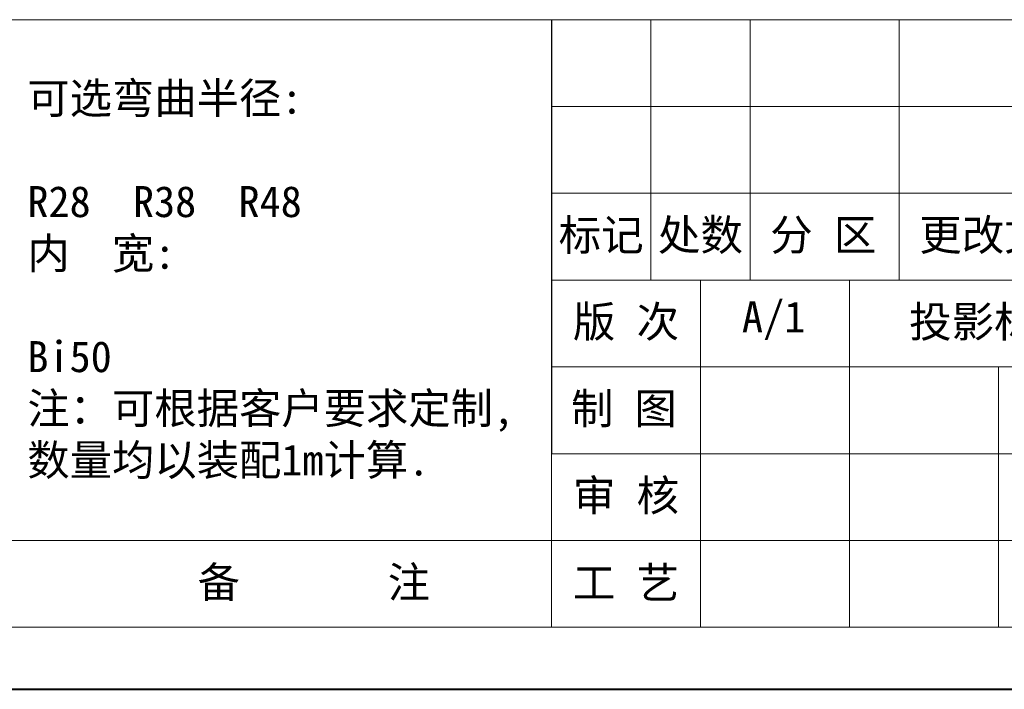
# Model space of a CAD drawing. Header units: millimetres. Extents: x 3455 to 3957, y 2 to 354.
# Tile 3 of 33: x 3683 to 3777, y 2 to 66. Entities that reach past the tile are written whole.
import ezdxf

# ---------------------------------------------------------------- set-up
doc = ezdxf.new("R2010")
doc.units = ezdxf.units.MM
doc.layers.add('标注线', color=7, linetype='Continuous', lineweight=15)
doc.styles.add('样式 6', font='仿宋_GB2312.ttf')

msp = doc.modelspace()

# ---------------------------------------------------------------- linework, layer by layer
at = {"color": 7, "lineweight": 13}
for p, q in [((3681.193, 66.382), (3946.498, 66.382)), ((3733.321, 8.351), (3733.321, 66.382)), ((3484.615, 8.351), (3733.321, 8.351)), ((3733.321, 8.351), (3946.498, 8.351))]:
    msp.add_line(p, q, dxfattribs=at)
at = {"color": 7}
msp.add_line((3733.321, 66.382), (3733.321, 24.931), dxfattribs=at)
at = {"color": 7, "lineweight": 15}
for p, q in [((3742.796, 66.382), (3742.796, 41.512)), ((3752.27, 66.382), (3752.27, 41.512)), ((3766.482, 66.382), (3766.482, 41.512)), ((3733.321, 58.092), (3818.592, 58.092)), ((3733.321, 49.802), (3818.592, 49.802)), ((3733.321, 41.512), (3818.592, 41.512)), ((3747.533, 41.512), (3747.533, 8.351)), ((3761.745, 41.512), (3761.745, 8.351)), ((3733.321, 33.221), (3874.254, 33.221)), ((3775.956, 33.221), (3775.956, 8.351)), ((3733.321, 24.931), (3818.592, 24.931)), ((3484.615, 16.641), (3733.321, 16.641)), ((3733.321, 16.641), (3818.592, 16.641))]:
    msp.add_line(p, q, dxfattribs=at)
at = {"color": 7, "lineweight": 40}
msp.add_line((3455.007, 2.429), (3952.419, 2.429), dxfattribs=at)

# ---------------------------------------------------------------- texts
at = {"layer": '标注线', "color": 7, "lineweight": 18, "style": '样式 6'}
for s, insert, char_height, width, attachment_point in [('{\\H1.389x;可选弯曲半径:\\P\\PR28  R38  R48  \\P内  宽:\\P\\PBi50\\P注：可根据客户要求定制,\\P数量均以装配1m计算.}', (3683.311, 41.433), 2.13177, 64.05147, 4), ('标记', (3738.058, 45.657), 2.9733, 9.47452, 5), ('处数', (3747.533, 45.657), 2.9733, 9.47452, 5), ('更改文件号', (3778.547, 45.657), 2.9733, 24.51917, 5), ('分 区', (3759.249, 45.657), 2.9733, 13.85794, 5), ('版 次', (3740.427, 37.367), 2.9733, 14.21178, 5), ('A/1', (3754.516, 37.636), 2.9733, 9.47452, 5), ('投影标识', (3775.556, 37.367), 2.9733, 17.37702, 5), ('{\\H0.9943x;制 图}', (3740.233, 29.076), 2.97331, 13.82303, 5), ('审 核', (3740.427, 20.786), 2.9733, 14.21178, 5), ('{\\H1.389x;备       注}', (3710.649, 12.496), 2.13177, 31.14706, 5), ('{\\H1.389x;备       注}', (3710.649, 12.496), 2.13177, 31.14706, 5), ('工 艺', (3740.427, 12.496), 2.9733, 14.21178, 5)]:
    msp.add_mtext(s, dxfattribs=dict(at, insert=insert, char_height=char_height, width=width, attachment_point=attachment_point))

doc.saveas('drawing.dxf')
